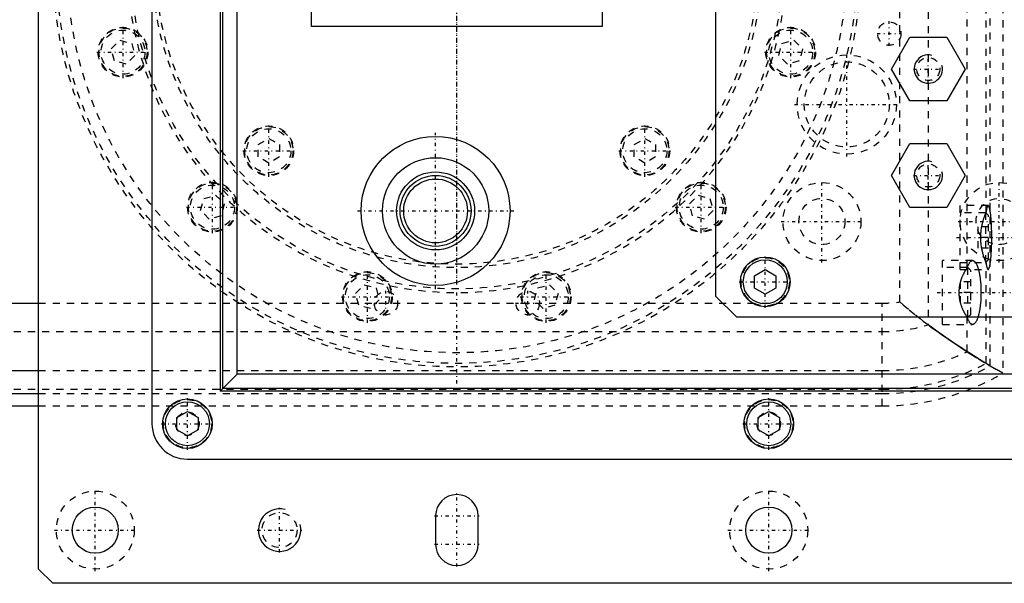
# Model space of a CAD drawing. Extents: x -400 to 147, y -88 to 88.
# Tile 5 of 7: x -62 to 77, y -88 to -8. Entities that reach past the tile are written whole.
import ezdxf

# ---------------------------------------------------------------- set-up
doc = ezdxf.new("R2010")
doc.units = 0
doc.linetypes.add('CENTER', pattern=[1.5, 0.45, -0.5, 0.05, -0.5])
doc.linetypes.add('DASHED', pattern=[2, 1, -1])
for name, color, linetype in [('AM_0', 7, 'CONTINUOUS'), ('AM_10', 7, 'CONTINUOUS'), ('AM_3', 7, 'DASHED'), ('AM_7', 7, 'CENTER')]:
    doc.layers.add(name, color=color, linetype=linetype)

msp = doc.modelspace()

# ---------------------------------------------------------------- linework, layer by layer
at = {"layer": 'AM_0', "color": 7, "linetype": 'CONTINUOUS'}
for p, q in [((-59, -85.5), (-59, 85.5)), ((-43, 65), (-43, -65)), ((-33.4, 60.4), (-33.4, -60.4)), ((-33, -60), (-33, 60)), ((-31, -58), (-31, 58)), ((-20.5, -9), (-20.5, 50)), ((20.5, 50), (20.5, -9)), ((36.5, 47), (36.5, -47)), ((20.5, -9), (-20.5, -9)), ((61.3, -15), (63.9, -10.5)), ((63.9, -10.5), (69.1, -10.5)), ((69.1, -10.5), (71.7, -15)), ((63.9, -19.5), (61.3, -15)), ((71.7, -15), (69.1, -19.5)), ((69.1, -19.5), (63.9, -19.5)), ((61.3, -30), (63.9, -25.5)), ((63.9, -25.5), (69.1, -25.5)), ((69.1, -25.5), (71.7, -30)), ((63.9, -34.5), (61.3, -30)), ((71.7, -30), (69.1, -34.5)), ((69.1, -34.5), (63.9, -34.5)), ((42, -44.13), (43.5, -43.27)), ((42, -45.87), (42, -44.13)), ((43.5, -43.27), (45, -44.13)), ((45, -44.13), (45, -45.87)), ((36.5, -47), (39.5, -50)), ((43.5, -46.73), (42, -45.87)), ((45, -45.87), (43.5, -46.73)), ((-65.43, -48), (-59, -48)), ((122, -50), (39.5, -50)), ((-228.5, -57.5), (-59, -57.5)), ((-33.4, -60.4), (-31, -58)), ((119, -58), (-31, -58)), ((-228.5, -60.75), (-59, -60.75)), ((121.4, -60.4), (-33.4, -60.4)), ((-33, -60), (121, -60)), ((-228.5, -62.5), (-59, -62.5)), ((-39.5, -64.13), (-38, -63.27)), ((-38, -63.27), (-36.5, -64.13)), ((42.5, -64.13), (44, -63.27)), ((44, -63.27), (45.5, -64.13)), ((-39.5, -65.87), (-39.5, -64.13)), ((-36.5, -64.13), (-36.5, -65.87)), ((42.5, -65.87), (42.5, -64.13)), ((45.5, -64.13), (45.5, -65.87)), ((-38, -66.73), (-39.5, -65.87)), ((-36.5, -65.87), (-38, -66.73)), ((44, -66.73), (42.5, -65.87)), ((45.5, -65.87), (44, -66.73)), ((-38, -70), (126, -70)), ((-3, -78), (-3, -82)), ((3, -82), (3, -78)), ((-57, -87.5), (-59, -85.5)), ((145, -87.5), (-57, -87.5))]:
    msp.add_line(p, q, dxfattribs=at)
for centre, radius in [((-3, -35), 10.5), ((-3, -35), 7.5), ((-3, -35), 5.5), ((-3, -35), 5), ((-3, -35), 4.5), ((43.5, -45), 3.5), ((43.5, -45), 3.1), ((-38, -65), 3.5), ((-38, -65), 3.1), ((44, -65), 3.5), ((44, -65), 3.1), ((-51, -80), 3.25), ((44, -80), 3.25)]:
    msp.add_circle(centre, radius, dxfattribs=at)
for centre, radius, start, end in [((-38, -65), 5, 180, 270), ((0, -78), 3, 0, 180), ((0, -82), 3, 180, 0)]:
    msp.add_arc(centre, radius, start, end, dxfattribs=at)
at = {"layer": 'AM_10', "color": 7, "linetype": 'CONTINUOUS'}
for centre, radius in [((66.5, -15), 2), ((66.5, -30), 2), ((-25, -80), 3)]:
    msp.add_arc(centre, radius, 75, 15, dxfattribs=at)
at = {"layer": 'AM_3', "color": 6, "linetype": 'DASHED'}
for p, q in [((77, 57.87), (77, -57.87)), ((75.25, -56.85), (75.25, 56.85)), ((66.5, 51.06), (66.5, -51.06)), ((72, -43.02), (72, 43.02)), ((74.65, -35.15), (74.65, 35.15)), ((62.5, -47.83), (62.5, -2)), ((-48.76, -12.17), (-47.54, -10.94)), ((-47.54, -10.94), (-45.86, -11.39)), ((45.86, -11.39), (47.54, -10.94)), ((47.54, -10.94), (48.76, -12.17)), ((-48.31, -13.84), (-48.76, -12.17)), ((-45.86, -11.39), (-45.42, -13.07)), ((45.42, -13.07), (45.86, -11.39)), ((48.76, -12.17), (48.31, -13.84)), ((-46.64, -14.29), (-48.31, -13.84)), ((-45.42, -13.07), (-46.64, -14.29)), ((46.64, -14.29), (45.42, -13.07)), ((48.31, -13.84), (46.64, -14.29)), ((-28.02, -25.65), (-26.52, -24.78)), ((-26.52, -24.78), (-25.02, -25.65)), ((25.02, -25.65), (26.52, -24.78)), ((26.52, -24.78), (28.02, -25.65)), ((-28.02, -27.38), (-28.02, -25.65)), ((-25.02, -25.65), (-25.02, -27.38)), ((25.02, -27.38), (25.02, -25.65)), ((28.02, -25.65), (28.02, -27.38)), ((-26.52, -28.25), (-28.02, -27.38)), ((-25.02, -27.38), (-26.52, -28.25)), ((26.52, -28.25), (25.02, -27.38)), ((28.02, -27.38), (26.52, -28.25)), ((-36.14, -34.92), (-35.7, -33.25)), ((-35.7, -33.25), (-34.02, -32.8)), ((-34.02, -32.8), (-32.8, -34.02)), ((32.8, -34.02), (34.02, -32.8)), ((34.02, -32.8), (35.7, -33.25)), ((35.7, -33.25), (36.14, -34.92)), ((-32.8, -34.02), (-33.25, -35.7)), ((33.25, -35.7), (32.8, -34.02)), ((74.95, -34.25), (71, -34.25)), ((71, -43.25), (71, -34.25)), ((-34.92, -36.14), (-36.14, -34.92)), ((-33.25, -35.7), (-34.92, -36.14)), ((34.92, -36.14), (33.25, -35.7)), ((36.14, -34.92), (34.92, -36.14)), ((74.6, -35.25), (71, -35.25)), ((75, -35.65), (74.6, -35.25)), ((74.6, -42.25), (74.6, -35.25)), ((74.65, -35.15), (74.61, -35.25)), ((75, -41.85), (75, -35.65)), ((73.5, -37.25), (73.5, -40.25)), ((75, -37.25), (73.5, -37.25)), ((75, -38.75), (73.5, -38.75)), ((75, -40.25), (73.5, -40.25)), ((72.75, -42), (68.5, -42)), ((68.5, -51), (68.5, -42)), ((72.1, -43), (68.5, -43)), ((71, -42.25), (74.6, -42.25)), ((72.5, -43.4), (72.1, -43)), ((72.1, -50), (72.1, -43)), ((74.6, -42.25), (75, -41.85)), ((74.61, -42.25), (74.65, -42.35)), ((74.65, -56.49), (74.65, -42.35)), ((71, -43.25), (74.95, -43.25)), ((72.5, -49.6), (72.5, -43.4)), ((-14.29, -46.64), (-13.07, -45.42)), ((-13.07, -45.42), (-11.39, -45.86)), ((11.39, -45.86), (13.07, -45.42)), ((13.07, -45.42), (14.29, -46.64)), ((71, -45), (71, -48)), ((72.5, -45), (71, -45)), ((-13.84, -48.31), (-14.29, -46.64)), ((-11.39, -45.86), (-10.94, -47.54)), ((10.94, -47.54), (11.39, -45.86)), ((14.29, -46.64), (13.84, -48.31)), ((72.5, -46.5), (71, -46.5)), ((-59, -48), (60, -48)), ((-12.17, -48.76), (-13.84, -48.31)), ((-10.94, -47.54), (-12.17, -48.76)), ((12.17, -48.76), (10.94, -47.54)), ((13.84, -48.31), (12.17, -48.76)), ((60, -62.5), (60, -48)), ((72.5, -48), (71, -48)), ((72, -54.85), (72, -49.98)), ((72.01, -50), (72, -49.98)), ((72.1, -50), (72.5, -49.6)), ((68.5, -51), (72.75, -51)), ((-228.5, -52), (60, -52)), ((77, -57.87), (74.65, -56.49)), ((75.25, -56.85), (77, -57.87)), ((-59, -57.5), (60, -57.5)), ((-228.5, -60.15), (60, -60.15)), ((-59, -60.75), (60, -60.75)), ((-59, -62.5), (60, -62.5))]:
    msp.add_line(p, q, dxfattribs=at)
for points in [[(74.95, -34.25, 0), (74.94, -34.25, 0), (74.92, -34.26, 0), (74.9, -34.27, 0), (74.9, -34.28, 0), (74.89, -34.29, 0), (74.87, -34.31, 0), (74.85, -34.34, 0), (74.83, -34.37, 0), (74.82, -34.41, 0), (74.8, -34.46, 0), (74.79, -34.48, 0), (74.78, -34.51, 0), (74.77, -34.56, 0), (74.75, -34.62, 0), (74.73, -34.69, 0), (74.72, -34.76, 0), (74.7, -34.84, 0), (74.69, -34.88, 0), (74.69, -34.92, 0), (74.67, -35.01, 0), (74.66, -35.1, 0), (74.65, -35.15, 0)], [(74.95, -43.25, 0), (74.96, -43.25, 0), (74.97, -43.25, 0), (74.99, -43.24, 0), (74.99, -43.23, 0), (75, -43.23, 0), (75.01, -43.21, 0), (75.03, -43.19, 0), (75.04, -43.17, 0), (75.06, -43.14, 0), (75.07, -43.11, 0), (75.08, -43.1, 0), (75.09, -43.08, 0), (75.1, -43.04, 0), (75.11, -43, 0), (75.13, -42.96, 0), (75.14, -42.91, 0), (75.15, -42.86, 0), (75.16, -42.83, 0), (75.17, -42.8, 0), (75.18, -42.74, 0), (75.19, -42.68, 0), (75.2, -42.65, 0), (75.2, -42.61, 0), (75.22, -42.55, 0), (75.23, -42.47, 0), (75.24, -42.44, 0), (75.24, -42.4, 0), (75.25, -42.32, 0), (75.26, -42.24, 0), (75.28, -42.15, 0), (75.29, -42.07, 0), (75.3, -41.98, 0), (75.3, -41.93, 0), (75.31, -41.89, 0), (75.32, -41.79, 0), (75.33, -41.69, 0), (75.34, -41.59, 0), (75.35, -41.49, 0), (75.35, -41.38, 0), (75.36, -41.33, 0), (75.36, -41.28, 0), (75.37, -41.17, 0), (75.38, -41.06, 0), (75.38, -40.94, 0), (75.39, -40.83, 0), (75.4, -40.71, 0), (75.4, -40.65, 0), (75.4, -40.59, 0), (75.41, -40.47, 0), (75.42, -40.35, 0), (75.42, -40.23, 0), (75.43, -40.1, 0), (75.43, -39.98, 0), (75.43, -39.91, 0), (75.43, -39.85, 0), (75.44, -39.72, 0), (75.44, -39.6, 0), (75.44, -39.47, 0), (75.44, -39.34, 0), (75.45, -39.21, 0), (75.45, -39.14, 0), (75.45, -39.08, 0), (75.45, -38.95, 0), (75.45, -38.82, 0), (75.45, -38.75, 0), (75.45, -38.68, 0), (75.45, -38.55, 0), (75.45, -38.42, 0), (75.45, -38.36, 0), (75.45, -38.29, 0), (75.44, -38.16, 0), (75.44, -38.03, 0), (75.44, -37.9, 0), (75.44, -37.78, 0), (75.43, -37.65, 0), (75.43, -37.59, 0), (75.43, -37.52, 0), (75.43, -37.4, 0), (75.42, -37.27, 0), (75.42, -37.15, 0), (75.41, -37.03, 0), (75.4, -36.91, 0), (75.4, -36.85, 0), (75.4, -36.79, 0), (75.39, -36.67, 0), (75.38, -36.56, 0), (75.38, -36.44, 0), (75.37, -36.33, 0), (75.36, -36.22, 0), (75.36, -36.17, 0), (75.35, -36.12, 0), (75.35, -36.01, 0), (75.34, -35.91, 0), (75.33, -35.81, 0), (75.32, -35.71, 0), (75.31, -35.61, 0), (75.3, -35.57, 0), (75.3, -35.52, 0), (75.29, -35.43, 0), (75.28, -35.35, 0), (75.26, -35.26, 0), (75.25, -35.18, 0), (75.24, -35.1, 0), (75.24, -35.06, 0), (75.23, -35.03, 0), (75.22, -34.95, 0), (75.2, -34.89, 0), (75.2, -34.85, 0), (75.19, -34.82, 0), (75.18, -34.76, 0), (75.17, -34.7, 0), (75.16, -34.67, 0), (75.15, -34.64, 0), (75.14, -34.59, 0), (75.13, -34.54, 0), (75.11, -34.5, 0), (75.1, -34.46, 0), (75.09, -34.42, 0), (75.08, -34.4, 0), (75.07, -34.39, 0), (75.06, -34.36, 0), (75.04, -34.33, 0), (75.03, -34.31, 0), (75.01, -34.29, 0), (75, -34.27, 0), (74.99, -34.27, 0), (74.99, -34.26, 0), (74.97, -34.25, 0), (74.96, -34.25, 0), (74.95, -34.25, 0)], [(74.61, -35.25, 0), (74.59, -35.3, 0), (74.55, -35.39, 0), (74.51, -35.48, 0), (74.5, -35.52, 0), (74.48, -35.57, 0), (74.44, -35.66, 0), (74.41, -35.76, 0), (74.37, -35.86, 0), (74.33, -35.97, 0), (74.3, -36.08, 0), (74.28, -36.13, 0), (74.26, -36.19, 0), (74.23, -36.3, 0), (74.19, -36.42, 0), (74.16, -36.54, 0), (74.13, -36.67, 0), (74.1, -36.79, 0), (74.08, -36.86, 0), (74.07, -36.92, 0), (74.04, -37.05, 0), (74.01, -37.18, 0), (74, -37.25, 0)], [(74, -37.25, 0), (73.98, -37.33, 0), (73.96, -37.5, 0), (73.93, -37.66, 0), (73.92, -37.74, 0), (73.91, -37.83, 0), (73.89, -38, 0), (73.88, -38.16, 0), (73.87, -38.33, 0), (73.86, -38.5, 0), (73.86, -38.67, 0), (73.86, -38.75, 0), (73.86, -38.83, 0), (73.86, -39, 0), (73.87, -39.17, 0), (73.88, -39.34, 0), (73.89, -39.5, 0), (73.91, -39.67, 0), (73.92, -39.76, 0), (73.93, -39.84, 0), (73.96, -40, 0), (73.98, -40.17, 0), (74, -40.25, 0)], [(74, -40.25, 0), (74.01, -40.32, 0), (74.04, -40.45, 0), (74.07, -40.58, 0), (74.08, -40.64, 0), (74.1, -40.71, 0), (74.13, -40.83, 0), (74.16, -40.96, 0), (74.19, -41.08, 0), (74.23, -41.2, 0), (74.26, -41.31, 0), (74.28, -41.37, 0), (74.3, -41.42, 0), (74.33, -41.53, 0), (74.37, -41.64, 0), (74.41, -41.74, 0), (74.44, -41.84, 0), (74.48, -41.93, 0), (74.5, -41.98, 0), (74.51, -42.02, 0), (74.55, -42.11, 0), (74.59, -42.2, 0), (74.61, -42.25, 0)], [(72, -49.98, 0), (71.98, -49.96, 0), (71.95, -49.91, 0), (71.92, -49.87, 0), (71.9, -49.84, 0), (71.89, -49.82, 0), (71.86, -49.77, 0), (71.82, -49.72, 0), (71.79, -49.67, 0), (71.76, -49.62, 0), (71.73, -49.57, 0), (71.72, -49.55, 0), (71.7, -49.52, 0), (71.67, -49.47, 0), (71.64, -49.42, 0), (71.61, -49.36, 0), (71.58, -49.31, 0), (71.56, -49.25, 0), (71.54, -49.23, 0), (71.53, -49.2, 0), (71.5, -49.14, 0), (71.47, -49.08, 0), (71.46, -49.05, 0), (71.44, -49.03, 0), (71.41, -48.97, 0), (71.39, -48.9, 0), (71.37, -48.87, 0), (71.36, -48.84, 0), (71.33, -48.78, 0), (71.3, -48.72, 0), (71.28, -48.65, 0), (71.25, -48.59, 0), (71.23, -48.52, 0), (71.22, -48.49, 0), (71.2, -48.45, 0), (71.18, -48.38, 0), (71.16, -48.31, 0), (71.13, -48.25, 0), (71.11, -48.17, 0), (71.09, -48.1, 0), (71.08, -48.07, 0), (71.07, -48.03, 0), (71.05, -47.96, 0), (71.03, -47.89, 0), (71.01, -47.81, 0), (70.99, -47.74, 0), (70.98, -47.67, 0), (70.97, -47.63, 0), (70.96, -47.59, 0), (70.95, -47.52, 0), (70.94, -47.44, 0), (70.92, -47.37, 0), (70.91, -47.29, 0), (70.9, -47.22, 0), (70.9, -47.18, 0), (70.89, -47.14, 0), (70.88, -47.07, 0), (70.88, -46.99, 0), (70.87, -46.91, 0), (70.86, -46.84, 0), (70.86, -46.76, 0), (70.86, -46.72, 0), (70.86, -46.69, 0), (70.86, -46.61, 0), (70.85, -46.54, 0), (70.85, -46.5, 0), (70.85, -46.46, 0), (70.86, -46.39, 0), (70.86, -46.31, 0), (70.86, -46.28, 0), (70.86, -46.24, 0), (70.86, -46.16, 0), (70.87, -46.09, 0), (70.88, -46.01, 0), (70.88, -45.93, 0), (70.89, -45.86, 0), (70.9, -45.82, 0), (70.9, -45.78, 0), (70.91, -45.71, 0), (70.92, -45.63, 0), (70.94, -45.56, 0), (70.95, -45.48, 0), (70.96, -45.41, 0), (70.97, -45.37, 0), (70.98, -45.33, 0), (70.99, -45.26, 0), (71.01, -45.19, 0), (71.03, -45.11, 0), (71.05, -45.04, 0), (71.07, -44.97, 0), (71.08, -44.93, 0), (71.09, -44.9, 0), (71.11, -44.83, 0), (71.13, -44.75, 0), (71.16, -44.69, 0), (71.18, -44.62, 0), (71.2, -44.55, 0), (71.22, -44.51, 0), (71.23, -44.48, 0), (71.25, -44.41, 0), (71.28, -44.35, 0), (71.3, -44.28, 0), (71.33, -44.22, 0), (71.36, -44.16, 0), (71.37, -44.13, 0), (71.39, -44.1, 0), (71.41, -44.03, 0), (71.44, -43.97, 0), (71.46, -43.95, 0), (71.47, -43.92, 0), (71.5, -43.86, 0), (71.53, -43.8, 0), (71.54, -43.77, 0), (71.56, -43.75, 0), (71.58, -43.69, 0), (71.61, -43.64, 0), (71.64, -43.58, 0), (71.67, -43.53, 0), (71.7, -43.48, 0), (71.72, -43.45, 0), (71.73, -43.43, 0), (71.76, -43.38, 0), (71.79, -43.33, 0), (71.82, -43.28, 0), (71.86, -43.23, 0), (71.89, -43.18, 0), (71.9, -43.16, 0), (71.92, -43.13, 0), (71.95, -43.09, 0), (71.98, -43.04, 0), (72, -43.02, 0)], [(72, -43.02, 0), (72.02, -42.96, 0), (72.05, -42.86, 0), (72.09, -42.76, 0), (72.11, -42.72, 0), (72.13, -42.67, 0), (72.17, -42.58, 0), (72.21, -42.5, 0), (72.25, -42.43, 0), (72.29, -42.36, 0), (72.33, -42.29, 0), (72.35, -42.26, 0), (72.37, -42.23, 0), (72.42, -42.18, 0), (72.46, -42.14, 0), (72.5, -42.1, 0), (72.55, -42.07, 0), (72.59, -42.04, 0), (72.61, -42.03, 0), (72.64, -42.02, 0), (72.68, -42.01, 0), (72.73, -42, 0), (72.75, -42, 0)], [(72.75, -42, 0), (72.76, -42, 0), (72.79, -42, 0), (72.82, -42.01, 0), (72.83, -42.01, 0), (72.84, -42.01, 0), (72.87, -42.02, 0), (72.9, -42.04, 0), (72.92, -42.05, 0), (72.95, -42.07, 0), (72.98, -42.08, 0), (72.99, -42.09, 0), (73, -42.11, 0), (73.03, -42.13, 0), (73.06, -42.15, 0), (73.08, -42.18, 0), (73.11, -42.21, 0), (73.13, -42.24, 0), (73.15, -42.26, 0), (73.16, -42.28, 0), (73.19, -42.31, 0), (73.21, -42.35, 0), (73.22, -42.37, 0), (73.23, -42.39, 0), (73.26, -42.44, 0), (73.28, -42.48, 0), (73.3, -42.51, 0), (73.31, -42.53, 0), (73.33, -42.58, 0), (73.35, -42.63, 0), (73.38, -42.68, 0), (73.4, -42.74, 0), (73.42, -42.8, 0), (73.43, -42.83, 0), (73.44, -42.86, 0), (73.47, -42.92, 0), (73.49, -42.98, 0), (73.51, -43.04, 0), (73.53, -43.11, 0), (73.55, -43.18, 0), (73.56, -43.21, 0), (73.57, -43.25, 0), (73.59, -43.32, 0), (73.61, -43.4, 0), (73.63, -43.47, 0), (73.64, -43.55, 0), (73.66, -43.63, 0), (73.67, -43.66, 0), (73.68, -43.7, 0), (73.69, -43.79, 0), (73.71, -43.87, 0), (73.73, -43.95, 0), (73.74, -44.04, 0), (73.76, -44.12, 0), (73.76, -44.17, 0), (73.77, -44.21, 0), (73.78, -44.3, 0), (73.8, -44.39, 0), (73.81, -44.48, 0), (73.82, -44.57, 0), (73.83, -44.67, 0), (73.84, -44.71, 0), (73.84, -44.76, 0), (73.85, -44.86, 0), (73.86, -44.95, 0), (73.87, -45, 0), (73.87, -45.05, 0), (73.88, -45.15, 0), (73.89, -45.24, 0), (73.89, -45.29, 0), (73.89, -45.34, 0), (73.9, -45.44, 0), (73.91, -45.54, 0), (73.91, -45.64, 0), (73.92, -45.74, 0), (73.92, -45.85, 0), (73.92, -45.9, 0), (73.93, -45.95, 0), (73.93, -46.05, 0), (73.93, -46.15, 0), (73.93, -46.25, 0), (73.93, -46.36, 0), (73.93, -46.46, 0), (73.93, -46.51, 0), (73.93, -46.56, 0), (73.93, -46.66, 0), (73.93, -46.77, 0), (73.93, -46.87, 0), (73.93, -46.97, 0), (73.92, -47.07, 0), (73.92, -47.12, 0), (73.92, -47.17, 0), (73.92, -47.28, 0), (73.91, -47.38, 0), (73.91, -47.48, 0), (73.9, -47.58, 0), (73.89, -47.68, 0), (73.89, -47.73, 0), (73.89, -47.78, 0), (73.88, -47.87, 0), (73.87, -47.97, 0), (73.86, -48.07, 0), (73.85, -48.16, 0), (73.84, -48.26, 0), (73.83, -48.3, 0), (73.83, -48.35, 0), (73.82, -48.44, 0), (73.81, -48.54, 0), (73.8, -48.58, 0), (73.79, -48.63, 0), (73.78, -48.72, 0), (73.77, -48.81, 0), (73.76, -48.85, 0), (73.75, -48.89, 0), (73.74, -48.98, 0), (73.72, -49.07, 0), (73.71, -49.15, 0), (73.69, -49.23, 0), (73.67, -49.31, 0), (73.67, -49.35, 0), (73.66, -49.39, 0), (73.64, -49.47, 0), (73.62, -49.55, 0), (73.6, -49.62, 0), (73.58, -49.69, 0), (73.57, -49.76, 0), (73.56, -49.8, 0), (73.55, -49.83, 0), (73.53, -49.9, 0), (73.5, -49.97, 0), (73.49, -50, 0)], [(74.65, -42.35, 0), (74.66, -42.4, 0), (74.67, -42.49, 0), (74.69, -42.58, 0), (74.69, -42.62, 0), (74.7, -42.66, 0), (74.72, -42.74, 0), (74.73, -42.81, 0), (74.75, -42.88, 0), (74.77, -42.94, 0), (74.78, -42.99, 0), (74.79, -43.02, 0), (74.8, -43.04, 0), (74.82, -43.09, 0), (74.83, -43.13, 0), (74.85, -43.16, 0), (74.87, -43.19, 0), (74.89, -43.21, 0), (74.9, -43.22, 0), (74.9, -43.23, 0), (74.92, -43.24, 0), (74.94, -43.25, 0), (74.95, -43.25, 0)], [(62.5, -47.83, 0), (62.94, -48.22, 0), (63.82, -48.96, 0), (64.69, -49.66, 0), (65.11, -50, 0)], [(65.11, -50, 0), (65.34, -50.18, 0), (65.79, -50.53, 0), (66.24, -50.86, 0), (66.46, -51.03, 0), (66.67, -51.19, 0), (67.1, -51.51, 0), (67.52, -51.82, 0), (67.94, -52.11, 0), (68.35, -52.4, 0), (68.75, -52.68, 0), (68.94, -52.82, 0), (69.14, -52.96, 0), (69.52, -53.22, 0), (69.9, -53.47, 0), (70.26, -53.71, 0), (70.61, -53.95, 0), (70.94, -54.17, 0), (71.11, -54.27, 0), (71.27, -54.38, 0), (71.57, -54.58, 0), (71.86, -54.76, 0), (72, -54.85, 0)], [(74.65, -56.49, 0), (74.63, -56.48, 0), (74.6, -56.46, 0), (74.56, -56.43, 0), (74.54, -56.42, 0), (74.52, -56.41, 0), (74.48, -56.39, 0), (74.44, -56.36, 0), (74.4, -56.34, 0), (74.35, -56.31, 0), (74.31, -56.28, 0), (74.29, -56.27, 0), (74.26, -56.26, 0), (74.22, -56.23, 0), (74.17, -56.2, 0), (74.12, -56.17, 0), (74.07, -56.14, 0), (74.02, -56.11, 0), (73.99, -56.09, 0), (73.97, -56.08, 0), (73.91, -56.04, 0), (73.86, -56.01, 0), (73.83, -56, 0), (73.81, -55.98, 0), (73.75, -55.94, 0), (73.69, -55.91, 0), (73.66, -55.89, 0), (73.64, -55.87, 0), (73.58, -55.84, 0), (73.52, -55.8, 0), (73.3, -55.67, 0), (72.91, -55.42, 0), (72.49, -55.16, 0), (72.04, -54.88, 0), (71.57, -54.58, 0), (71.33, -54.42, 0), (71.09, -54.26, 0), (70.58, -53.93, 0), (70.06, -53.58, 0), (69.53, -53.22, 0), (68.99, -52.85, 0), (68.45, -52.47, 0), (68.17, -52.28, 0), (67.89, -52.08, 0), (67.34, -51.68, 0), (66.78, -51.27, 0), (66.5, -51.06, 0)], [(72.75, -51, 0), (72.73, -51, 0), (72.68, -50.99, 0), (72.64, -50.98, 0), (72.62, -50.97, 0), (72.59, -50.96, 0), (72.55, -50.94, 0), (72.51, -50.9, 0), (72.46, -50.87, 0), (72.42, -50.82, 0), (72.38, -50.77, 0), (72.36, -50.74, 0), (72.33, -50.71, 0), (72.29, -50.65, 0), (72.25, -50.58, 0), (72.21, -50.51, 0), (72.17, -50.43, 0), (72.13, -50.34, 0), (72.11, -50.3, 0), (72.1, -50.25, 0), (72.06, -50.16, 0), (72.02, -50.05, 0), (72.01, -50, 0)], [(73.49, -50, 0), (73.48, -50.05, 0), (73.44, -50.16, 0), (73.4, -50.25, 0), (73.39, -50.3, 0), (73.37, -50.34, 0), (73.33, -50.43, 0), (73.29, -50.51, 0), (73.25, -50.58, 0), (73.21, -50.65, 0), (73.17, -50.71, 0), (73.14, -50.74, 0), (73.12, -50.77, 0), (73.08, -50.82, 0), (73.04, -50.87, 0), (72.99, -50.9, 0), (72.95, -50.94, 0), (72.91, -50.96, 0), (72.88, -50.97, 0), (72.86, -50.98, 0), (72.82, -50.99, 0), (72.77, -51, 0), (72.75, -51, 0)], [(72, -54.85, 0), (72.52, -55.18, 0), (73.59, -55.85, 0), (74.69, -56.51, 0), (75.25, -56.85, 0)]]:
    msp.add_polyline3d(points, dxfattribs=at)
for centre, radius in [((0, 0), 57), ((0, 0), 56.5), ((0, 0), 55), ((0, 0), 46), ((0, 0), 43), ((0, 0), 42.5), ((-47.09, -12.62), 3.5), ((-47.09, -12.62), 3.4), ((-47.09, -12.62), 3.1), ((47.09, -12.62), 3.5), ((47.09, -12.62), 3.4), ((47.09, -12.62), 3.1), ((61, -10), 1.65), ((55, -20), 7), ((66.5, -15), 1.62), ((55, -20), 6), ((-26.52, -26.52), 3.5), ((-26.52, -26.52), 3.4), ((-26.52, -26.52), 3.1), ((26.52, -26.52), 3.5), ((26.52, -26.52), 3.4), ((26.52, -26.52), 3.1), ((66.5, -30), 1.62), ((-34.47, -34.47), 3.5), ((-34.47, -34.47), 3.4), ((-34.47, -34.47), 3.1), ((34.47, -34.47), 3.5), ((34.47, -34.47), 3.4), ((34.47, -34.47), 3.1), ((51.5, -36.5), 5.5), ((76.5, -36.5), 5.5), ((51.5, -36.5), 3.25), ((76.5, -36.5), 3.25), ((43.5, -45), 3.4), ((-12.62, -47.09), 3.5), ((-12.62, -47.09), 3.4), ((-12.62, -47.09), 3.1), ((12.62, -47.09), 3.5), ((12.62, -47.09), 3.4), ((12.62, -47.09), 3.1), ((-10, -48), 1.65), ((10, -48), 1.65), ((-38, -65), 3.4), ((44, -65), 3.4), ((-38, -65), 1.65), ((44, -65), 1.65), ((-51, -80), 5.5), ((44, -80), 5.5), ((-25, -80), 2.46)]:
    msp.add_circle(centre, radius, dxfattribs=at)
for centre, radius, start, end in [((0, 0), 46.5, 108.0678, 108.0631), ((60, -29), 19, 270, 277.5608), ((60, -29), 23, 270, 286.416), ((60, -29), 28.5, 270, 294.9011), ((60, -29), 31.15, 270, 298.0541), ((60, -29), 31.75, 270, 298.706), ((60, -29), 33.5, 270, 300.495)]:
    msp.add_arc(centre, radius, start, end, dxfattribs=at)
at = {"layer": 'AM_7', "color": 4, "linetype": 'CENTER'}
for p, q in [((0, -59.33), (0, 59.33)), ((0, -45.15), (0, 45.15)), ((61, -11.73), (61, -8.27)), ((-47.09, -16.29), (-47.09, -8.94)), ((47.09, -16.29), (47.09, -8.94)), ((59.27, -10), (62.73, -10)), ((-50.76, -12.62), (-43.41, -12.62)), ((43.41, -12.62), (50.76, -12.62)), ((55, -27.35), (55, -12.65)), ((66.5, -17.1), (66.5, -12.9)), ((64.4, -15), (68.6, -15)), ((47.65, -20), (62.35, -20)), ((-26.52, -30.19), (-26.52, -22.84)), ((26.52, -30.19), (26.52, -22.84)), ((-3, -46.02), (-3, -23.98)), ((-30.19, -26.52), (-22.84, -26.52)), ((22.84, -26.52), (30.19, -26.52)), ((66.5, -32.1), (66.5, -27.9)), ((64.4, -30), (68.6, -30)), ((-34.47, -38.15), (-34.47, -30.8)), ((34.47, -38.15), (34.47, -30.8)), ((51.5, -42.27), (51.5, -30.73)), ((76.5, -42.27), (76.5, -30.73)), ((-38.15, -34.47), (-30.8, -34.47)), ((30.8, -34.47), (38.15, -34.47)), ((-14.03, -35), (8.03, -35)), ((45.73, -36.5), (57.27, -36.5)), ((70.72, -36.5), (82.28, -36.5)), ((70.5, -38.75), (81.5, -38.75)), ((43.5, -48.67), (43.5, -41.33)), ((-12.62, -50.76), (-12.62, -43.41)), ((12.62, -50.76), (12.62, -43.41)), ((39.83, -45), (47.17, -45)), ((-16.29, -47.09), (-8.94, -47.09)), ((-10, -49.73), (-10, -46.27)), ((8.94, -47.09), (16.29, -47.09)), ((10, -49.73), (10, -46.27)), ((67.75, -46.5), (84.25, -46.5)), ((-11.73, -48), (-8.27, -48)), ((8.27, -48), (11.73, -48)), ((-38, -68.67), (-38, -61.33)), ((44, -68.67), (44, -61.33)), ((-41.67, -65), (-34.33, -65)), ((40.33, -65), (47.67, -65)), ((-51, -85.78), (-51, -74.22)), ((0, -85.15), (0, -74.85)), ((44, -85.78), (44, -74.22)), ((-25, -83.15), (-25, -76.85)), ((-3.15, -78), (3.15, -78)), ((-56.77, -80), (-45.23, -80)), ((-28.15, -80), (-21.85, -80)), ((38.23, -80), (49.77, -80)), ((-3.15, -82), (3.15, -82))]:
    msp.add_line(p, q, dxfattribs=at)

doc.saveas('drawing.dxf')
